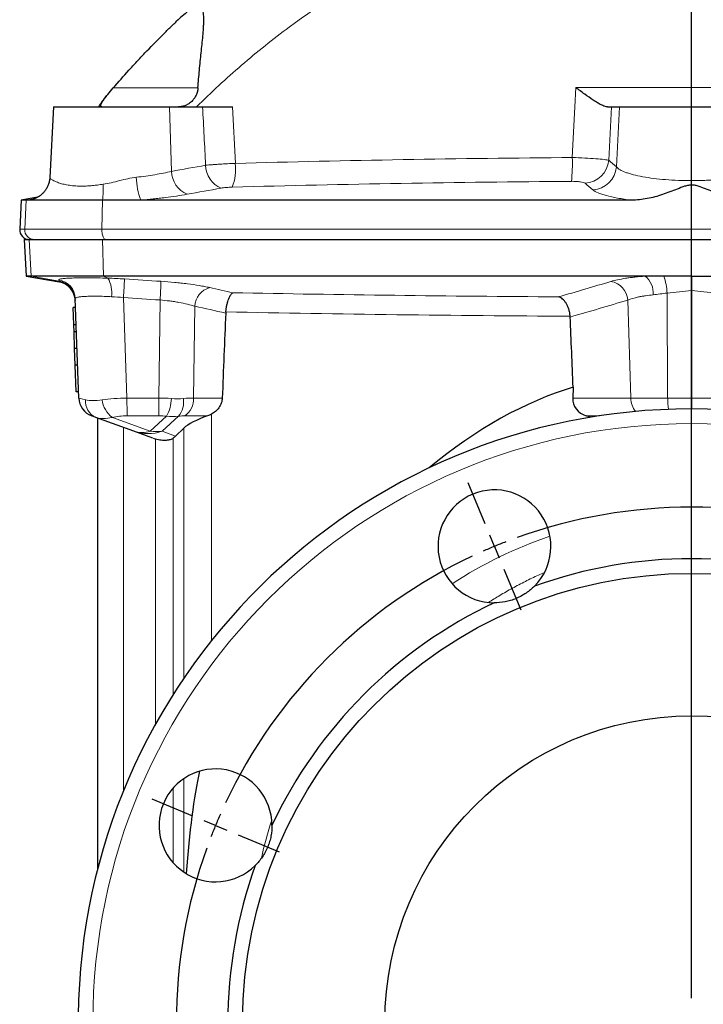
# Model space of a CAD drawing. Header units: millimetres. Extents: x -420 to 735, y -420 to 510.
# Tile 5 of 11: x -394 to -255, y 104 to 305. Entities that reach past the tile are written whole.
import ezdxf

# ---------------------------------------------------------------- set-up
doc = ezdxf.new("R2010")
doc.units = ezdxf.units.MM
doc.layers.add('FORMAT', color=7, linetype='Continuous')

# ---------------------------------------------------------------- blocks, each defined once
blk = doc.blocks.new('SW_CENTERMARKSYMBOL_0')
at = {"layer": 'FORMAT', "color": 0}
blk.add_line((0, 5), (0, 408.43), dxfattribs=at)
blk = doc.blocks.new('SW_CENTERMARKSYMBOL_1')
at = {"layer": 'FORMAT', "color": 0}
for p, q in [((-82.28, 4.62), (-85.72, 12.93)), ((-80.36, 0), (-81.32, 2.31)), ((-40.18, -92.01), (-40.18, 2.5)), ((-80.36, 0), (-79.41, -2.31)), ((-78.45, -4.62), (-75.01, -12.93)), ((-141.81, -54.91), (-150.12, -51.47)), ((-137.19, -56.83), (-139.5, -55.87)), ((-137.19, -56.83), (-134.88, -57.78)), ((-132.57, -58.74), (-124.25, -62.18))]:
    blk.add_line(p, q, dxfattribs=at)
for start, end in [(70.2284, 109.7716), (112.5, 113.8642), (111.1358, 112.5), (115.2284, 154.7716), (156.1358, 157.5), (157.5, 158.8642), (160.2284, 199.7716)]:
    blk.add_arc((-40.18, -97.01), 105, start, end, dxfattribs=at)

msp = doc.modelspace()

# ---------------------------------------------------------------- linework, layer by layer
at = {"color": 8, "linetype": 'Continuous', "lineweight": 18}
for p, q in [((-375.34, 290.66), (-358.09, 290.66)), ((-233.89, 290.72), (-281.12, 290.72)), ((-363.89, 286.79), (-363.5, 273.66)), ((-351.07, 286.79), (-350.48, 275.29)), ((-272.2, 286.79), (-272.83, 274.57)), ((-393.4, 261.9), (-393.09, 267.79)), ((-391.66, 268.05), (-393.09, 267.79)), ((-391.44, 268.09), (-391.66, 268.05)), ((-391.66, 268.05), (-391.45, 268.09)), ((-377.68, 261.9), (-377.56, 267.79)), ((-394.42, 261.9), (-393.4, 261.9)), ((-393.4, 261.9), (-377.68, 261.9)), ((-377.68, 261.9), (-137.33, 261.9)), ((-392.07, 252.33), (-392.46, 259.79)), ((-377.37, 252.33), (-377.53, 259.79)), ((-386.38, 251.32), (-392.07, 252.33)), ((-376.43, 251.91), (-377.37, 252.33)), ((-262.4, 227.49), (-262.53, 248.88)), ((-373.28, 247.95), (-372.56, 227.49)), ((-366.09, 227.49), (-365.82, 247.47)), ((-269.92, 227.49), (-270.53, 247.45)), ((-358.72, 246.19), (-358.98, 227.49)), ((-372.56, 227.49), (-366.09, 227.49)), ((-358.98, 227.49), (-353.14, 227.49)), ((-281.74, 227.49), (-269.92, 227.49)), ((-269.92, 227.49), (-262.4, 227.49)), ((-262.4, 227.49), (-257.51, 227.49)), ((-252.62, 227.49), (-257.51, 227.49)), ((-375.54, 223.56), (-367.82, 220.75)), ((-366.05, 223.87), (-372.51, 223.87)), ((-367.82, 220.75), (-364.5, 223.8)), ((-362.06, 223.8), (-365.38, 220.75)), ((-356.12, 223.87), (-360.8, 223.87)), ((-355.37, 224.2), (-355.37, 178.06)), ((-276.31, 223.87), (-278.97, 223.87)), ((-373.24, 221.5), (-373.24, 147.52)), ((-365.38, 220.75), (-362.64, 219.75)), ((-360.95, 170.47), (-360.95, 221.39)), ((-366.76, 161.02), (-366.76, 219.16)), ((-363.18, 167.07), (-363.18, 219.3)), ((-360.95, 130.95), (-360.95, 150.01)), ((-363.18, 132.91), (-363.18, 148.04))]:
    msp.add_line(p, q, dxfattribs=at)
at = {"color": 7, "linetype": 'Continuous', "lineweight": 25}
for p, q in [((-387.53, 286.79), (-388.28, 272.4)), ((-387.53, 286.79), (-363.89, 286.79)), ((-363.89, 286.79), (-357.15, 286.79)), ((-273.87, 286.79), (-272.2, 286.79)), ((-272.2, 286.79), (-242.82, 286.79)), ((-394.11, 267.79), (-394.42, 261.9)), ((-390.79, 268.38), (-394.11, 267.79)), ((-393.09, 267.79), (-394.11, 267.79)), ((-392.41, 267.79), (-393.09, 267.79)), ((-377.56, 267.79), (-392.41, 267.79)), ((-369.74, 267.79), (-377.56, 267.79)), ((-269.79, 267.79), (-369.74, 267.79)), ((-393.51, 259.79), (-393.12, 252.33)), ((-393.51, 259.79), (-392.46, 259.79)), ((-392.46, 259.79), (-377.53, 259.79)), ((-377.53, 259.79), (-137.48, 259.79)), ((-393.12, 252.33), (-386.38, 251.14)), ((-392.07, 252.33), (-393.12, 252.33)), ((-377.37, 252.33), (-392.07, 252.33)), ((-266.97, 252.33), (-377.37, 252.33)), ((-263.19, 252.33), (-266.97, 252.33)), ((-257.51, 252.33), (-263.19, 252.33)), ((-257.51, 252.33), (-251.83, 252.33)), ((-257.51, 249.46), (-257.51, 227.49)), ((-382.38, 227.49), (-383.09, 247.76)), ((-383.4, 242.38), (-383.52, 245.94)), ((-383.02, 245.94), (-383.52, 245.94)), ((-382.9, 242.38), (-383.4, 242.38)), ((-383.35, 241.01), (-383.4, 242.38)), ((-382.85, 241.01), (-383.35, 241.01)), ((-383.23, 237.58), (-383.35, 241.01)), ((-382.73, 237.58), (-383.23, 237.58)), ((-383.12, 234.23), (-383.23, 237.58)), ((-382.62, 234.23), (-383.12, 234.23)), ((-382.93, 228.79), (-383.12, 234.23)), ((-382.43, 228.79), (-382.93, 228.79)), ((-281.65, 229.72), (-281.74, 227.49)), ((-257.51, 227.49), (-257.51, 225.29)), ((-378.9, 223.56), (-379.75, 223.87)), ((-371.18, 220.75), (-378.9, 223.56)), ((-378.51, 131.66), (-378.51, 223.42)), ((-278.09, 223.59), (-278.97, 223.87)), ((-367.26, 219.32), (-371.18, 220.75)), ((-362.64, 219.75), (-360.95, 221.39))]:
    msp.add_line(p, q, dxfattribs=at)
at = {"color": 8, "linetype": 'Continuous', "lineweight": 18, "flags": 128}
for points in [[(-281.83, 276.47), (-281.32, 286.79), (-281.12, 290.72)], [(-376.88, 259.79), (-376.98, 259.81), (-377.08, 259.86), (-377.18, 259.93), (-377.27, 260.04), (-377.35, 260.17), (-377.43, 260.33), (-377.5, 260.51), (-377.56, 260.71), (-377.6, 260.93), (-377.64, 261.16), (-377.67, 261.4), (-377.68, 261.65), (-377.68, 261.9)]]:
    msp.add_lwpolyline(points, dxfattribs=at)
at = {"color": 8, "linetype": 'Continuous', "lineweight": 18}
msp.add_circle((-257.51, 100.29), 122, dxfattribs=at)
at = {"color": 7, "linetype": 'Continuous', "lineweight": 25}
for radius in [91.5, 62.5]:
    msp.add_circle((-257.51, 100.29), radius, dxfattribs=at)
for centre, radius, start, end in [((-367.1, 280.27), 13, 140.1508, 149.8609), ((-392.42, 261.79), 2, 177, 270), ((-387.07, 247.2), 4, 2, 80.0012), ((-378.38, 227.63), 4, 182, 250), ((-257.51, 100.29), 125, 0.6835, 179.3165), ((-297.69, 197.3), 11.5, 315.2571, 269.7429), ((-257.51, 100.29), 94.5, 70.1981, 109.8019), ((-257.51, 100.29), 94.5, 115.1981, 154.8019), ((-354.52, 140.48), 11.5, 0.2571, 314.7429), ((-257.51, 100.29), 94.5, 160.1981, 199.8019)]:
    msp.add_arc(centre, radius, start, end, dxfattribs=at)
at = {"color": 8, "linetype": 'Continuous', "lineweight": 18}
for centre, radius, start, end in [((-351.32, 275.03), 5.22, 181.4325, 246.7375), ((-360.42, 274.14), 10, 338.3934, 6.6333), ((-317.84, 275.27), 36.03, 354.2014, 1.9031), ((-279.51, 276.37), 5.12, 273.1641, 354.9694), ((-358.28, 273.8), 5.22, 181.4875, 246.9113), ((-277.93, 275.02), 5.12, 273.0919, 354.9638), ((-389.23, 269.86), 11.85, 349.9772, 5.6817), ((-356.72, 272.76), 13.94, 181.259, 200.8863), ((-393.24, 272.71), 4.98, 279.5809, 317.0457), ((-391.4, 261.79), 2, 176.9344, 269.9194), ((-387.08, 247.62), 3.99, 2.0429, 80.7439), ((-387.08, 247.38), 4, 2.0016, 80.0295), ((-381.77, 248.89), 6.13, 352.9882, 29.5429), ((-461.68, 254.54), 88.65, 355.7408, 358.2001), ((-453.71, 253.68), 88.11, 355.9604, 358.4344), ((-274.65, 247.18), 4.13, 3.7948, 80.2364), ((-269.94, 248.79), 4.62, 356.7228, 49.9192), ((-275.18, 248.24), 12.67, 2.9153, 18.8127), ((-354.58, 246.01), 4.14, 105.7395, 177.3948), ((-377.54, 226.74), 3.46, 173.5071, 246.7342), ((-372.53, 227.7), 5.11, 186.3338, 233.9075), ((-269.33, 226.99), 103.23, 179.722, 181.731), ((-262.86, 226.99), 103.23, 179.722, 181.731), ((-371.69, 227.71), 8.19, 331.4631, 357.8834), ((-365.48, 226.67), 4.47, 319.9026, 9.4438), ((-363.13, 227.32), 4.16, 304.0363, 2.4036), ((-265.64, 227.57), 4.29, 181.0588, 220.6987), ((-244.02, 227.48), 18.37, 179.9776, 187.126), ((-369.5, 225.62), 5.15, 250.956, 289.044), ((-368.28, 228.83), 8.58, 250.2708, 289.7292), ((-366.6, 229.8), 9.13, 262.3385, 277.6615), ((-257.33, 114.19), 90, 108.8269, 122.9702), ((-257.33, 114.19), 90, 162.2879, 167.4307)]:
    msp.add_arc(centre, radius, start, end, dxfattribs=at)
for centre, major_axis, ratio, start_param, end_param in [((-177.59, 4307.07), (-254.14, 8440.5), 0.040442, 2.066029, 2.067632), ((-421.62, -584.94), (516.26, 10069.85), 0.010247, 4.798507, 4.799591), ((-372.3, 225.42), (10.08, -2.07), 0.012949, 3.144732, 3.678723), ((-372.53, 231.88), (9.81, 3.84), 0.308879, 3.567312, 4.051477), ((-372.3, 225.42), (10, 0.09), 0.207578, 1.594888, 2.128878), ((-365.95, 225.42), (10, -0.09), 0.207256, 1.325582, 1.586767), ((-365.86, 231.88), (9.95, -1.97), 0.408949, 5.03146, 5.293984), ((-365.95, 225.42), (10.02, 1.52), 0.141378, 0.779471, 1.040656), ((-372.53, 231.88), (7.52, 7.61), 0.52486, 3.378243, 3.862409), ((-372.33, 221.66), (6.01, -0.08), 0.368296, 1.607263, 2.141253), ((-365.98, 221.66), (6, -0.03), 0.368838, 1.323326, 1.58451), ((-365.86, 231.88), (8.98, -4.95), 0.722185, 5.23355, 5.496074), ((-365, 221.66), (6.01, 1.65), 0.246162, 0.731839, 0.993024)]:
    msp.add_ellipse(centre, major_axis=major_axis, ratio=ratio, start_param=start_param, end_param=end_param, dxfattribs=at)
at = {"color": 7, "linetype": 'Continuous', "lineweight": 25}
for centre, major_axis, ratio, start_param, end_param in [((-257.51, -5976.86), (281.51, 11597.68), 0.025105, 1.005172, 1.00694), ((-257.51, -6157.53), (-350.85, 11597.68), 0.017444, 5.295106, 5.296583), ((-257.51, -2649.91), (-7.28, 2882.17), 0.140496, 0.041666, 0.114537), ((-277.07, 227.63), (4.6, 0.98), 0.842252, 2.928924, 4.115747), ((-353.44, 222.58), (7.98, 2.16), 0.245077, 1.847296, 2.726411), ((-364.29, 228.89), (-0.52, 10.09), 0.931226, 2.765666, 2.820271), ((-364.22, 228.86), (0.98, 10.2), 0.482054, 3.546717, 3.65782), ((-353.44, 103.22), (-0.14, 56.93), 0.140496, 0.558143, 1.067405)]:
    msp.add_ellipse(centre, major_axis=major_axis, ratio=ratio, start_param=start_param, end_param=end_param, dxfattribs=at)
at = {"color": 8, "linetype": 'Continuous', "lineweight": 18}
for points, knots in [([(-271.77, 333.92), (-279.93, 332.11), (-287.92, 329.74), (-299.65, 325.36), (-303.52, 323.76), (-308.29, 321.58), (-309.25, 321.13), (-311.14, 320.23), (-312.08, 319.77), (-314.89, 318.37), (-316.74, 317.4), (-325.89, 312.43), (-332.86, 307.97), (-342.82, 300.58), (-346.05, 297.99), (-350.77, 293.93), (-352.33, 292.55), (-355.39, 289.72), (-356.9, 288.27), (-358.38, 286.79)], [0, 0, 0, 0, 0.25, 0.25, 0.375, 0.375, 0.40625, 0.40625, 0.4375, 0.4375, 0.5, 0.5, 0.75, 0.75, 0.875, 0.875, 0.9375, 0.9375, 1, 1, 1, 1]), ([(-356.53, 274.9), (-356.1, 274.94), (-355.64, 274.98), (-354.91, 275.03), (-354.67, 275.05), (-354.16, 275.09), (-353.9, 275.1), (-353.13, 275.15), (-352.6, 275.18), (-351.55, 275.24), (-351.01, 275.27), (-350.48, 275.29)], [0, 0, 0, 0, 0.25, 0.25, 0.375, 0.375, 0.5, 0.5, 0.75, 0.75, 1, 1, 1, 1]), ([(-350.48, 275.29), (-339.14, 275.6), (-327.74, 275.85), (-304.85, 276.25), (-293.36, 276.39), (-281.83, 276.47)], [0, 0, 0, 0, 0.5, 0.5, 1, 1, 1, 1]), ([(-281.83, 276.47), (-280.95, 276.45), (-280.1, 276.41), (-278.45, 276.33), (-277.71, 276.29), (-276.37, 276.19), (-275.81, 276.14), (-274.91, 276.03), (-274.59, 275.97), (-274.41, 275.92)], [0, 0, 0, 0, 0.25, 0.25, 0.5, 0.5, 0.75, 0.75, 1, 1, 1, 1]), ([(-370.65, 272.46), (-370, 272.53), (-369.36, 272.61), (-368.1, 272.79), (-367.48, 272.88), (-365.68, 273.19), (-364.55, 273.41), (-363.5, 273.66)], [0, 0, 0, 0, 0.25, 0.25, 0.5, 0.5, 1, 1, 1, 1]), ([(-272.83, 274.57), (-272.65, 274.37), (-272.41, 274.18), (-271.78, 273.81), (-271.39, 273.63), (-270.7, 273.37), (-270.46, 273.29), (-269.94, 273.13), (-269.67, 273.05), (-268.8, 272.83), (-268.17, 272.69), (-266.78, 272.44), (-266.04, 272.32), (-264.48, 272.13), (-263.67, 272.05), (-261.96, 271.91), (-261.09, 271.87), (-259.32, 271.8), (-258.42, 271.78), (-256.59, 271.78), (-255.7, 271.8), (-254.37, 271.85), (-253.93, 271.87), (-253.05, 271.92), (-252.62, 271.95), (-251.34, 272.05), (-250.53, 272.13), (-248.98, 272.32), (-248.24, 272.44), (-246.85, 272.69), (-246.22, 272.83), (-245.06, 273.12), (-244.54, 273.28), (-243.63, 273.63), (-243.24, 273.8), (-242.61, 274.18), (-242.36, 274.37), (-242.19, 274.57)], [0, 0, 0, 0, 0.0625, 0.0625, 0.125, 0.125, 0.15625, 0.15625, 0.1875, 0.1875, 0.25, 0.25, 0.3125, 0.3125, 0.375, 0.375, 0.4375, 0.4375, 0.5, 0.5, 0.5625, 0.5625, 0.59375, 0.59375, 0.625, 0.625, 0.6875, 0.6875, 0.75, 0.75, 0.8125, 0.8125, 0.875, 0.875, 0.9375, 0.9375, 1, 1, 1, 1]), ([(-388.27, 272.4), (-388.27, 272.39), (-388.29, 272.34), (-388.19, 272.21), (-387.99, 272.04), (-387.68, 271.84), (-387.26, 271.64), (-386.8, 271.45), (-386.33, 271.29), (-385.88, 271.15), (-385.39, 271.02), (-384.86, 270.91), (-384.29, 270.82), (-383.68, 270.74), (-383.02, 270.68), (-382.31, 270.65), (-381.51, 270.65), (-380.61, 270.68), (-379.6, 270.76), (-378.54, 270.88), (-377.8, 270.98), (-377.44, 271.03)], [0, 0, 0, 0, 0.030398, 0.095674, 0.162869, 0.230067, 0.2959, 0.361732, 0.406837, 0.451978, 0.497081, 0.541382, 0.585721, 0.630017, 0.675907, 0.721846, 0.767733, 0.82503, 0.882331, 0.941163, 1, 1, 1, 1]), ([(-377.44, 271.03), (-376.88, 271.11), (-376.32, 271.22), (-375.2, 271.48), (-374.64, 271.63), (-372.95, 272.05), (-371.82, 272.33), (-370.65, 272.46)], [0, 0, 0, 0, 0.25, 0.25, 0.5, 0.5, 1, 1, 1, 1]), ([(-281.99, 271.63), (-293.61, 271.55), (-305.18, 271.41), (-328.22, 271.02), (-339.69, 270.76), (-351.12, 270.46)], [0, 0, 0, 0, 0.5, 0.5, 1, 1, 1, 1]), ([(-279.23, 271.26), (-279.3, 271.31), (-279.41, 271.36), (-279.74, 271.46), (-279.95, 271.5), (-280.45, 271.57), (-280.73, 271.59), (-281.34, 271.63), (-281.66, 271.64), (-281.99, 271.63)], [0, 0, 0, 0, 0.25, 0.25, 0.5, 0.5, 0.75, 0.75, 1, 1, 1, 1]), ([(-360.33, 269), (-361.72, 268.75), (-363.2, 268.52), (-365.17, 268.27), (-365.57, 268.22), (-366.39, 268.13), (-366.8, 268.08), (-368.05, 267.95), (-368.89, 267.87), (-369.74, 267.79)], [0, 0, 0, 0, 0.5, 0.5, 0.625, 0.625, 0.75, 0.75, 1, 1, 1, 1]), ([(-351.12, 270.46), (-351.32, 270.45), (-351.52, 270.44), (-351.91, 270.42), (-352.11, 270.4), (-352.5, 270.37), (-352.69, 270.34), (-353.05, 270.3), (-353.22, 270.27), (-353.38, 270.24)], [0, 0, 0, 0, 0.25, 0.25, 0.5, 0.5, 0.75, 0.75, 1, 1, 1, 1]), ([(-269.79, 267.79), (-270.3, 267.86), (-270.79, 267.93), (-271.73, 268.07), (-272.17, 268.14), (-273.44, 268.37), (-274.21, 268.54), (-275.22, 268.81), (-275.53, 268.9), (-276.09, 269.09), (-276.35, 269.19), (-277.04, 269.49), (-277.4, 269.69), (-277.65, 269.9)], [0, 0, 0, 0, 0.125, 0.125, 0.25, 0.25, 0.5, 0.5, 0.625, 0.625, 0.75, 0.75, 1, 1, 1, 1]), ([(-386.44, 251.56), (-386.45, 251.61), (-386.4, 251.65), (-386.17, 251.73), (-386, 251.77), (-385.66, 251.82), (-385.53, 251.83), (-385.24, 251.86), (-385.08, 251.87), (-384.56, 251.91), (-384.17, 251.93), (-383.5, 251.95), (-383.26, 251.96), (-382.76, 251.97), (-382.5, 251.97), (-381.69, 251.98), (-381.11, 251.98), (-379.88, 251.98), (-379.22, 251.97), (-377.86, 251.95), (-377.16, 251.93), (-376.43, 251.91)], [0, 0, 0, 0, 0.125, 0.125, 0.25, 0.25, 0.3125, 0.3125, 0.375, 0.375, 0.5, 0.5, 0.5625, 0.5625, 0.625, 0.625, 0.75, 0.75, 0.875, 0.875, 1, 1, 1, 1]), ([(-365.63, 251.27), (-364.7, 251.21), (-363.79, 251.14), (-362.45, 251.02), (-362, 250.97), (-361.12, 250.87), (-360.68, 250.82), (-359.41, 250.66), (-358.61, 250.54), (-357.46, 250.34), (-357.09, 250.28), (-356.37, 250.14), (-356.03, 250.07), (-355.7, 249.99)], [0, 0, 0, 0, 0.25, 0.25, 0.375, 0.375, 0.5, 0.5, 0.75, 0.75, 0.875, 0.875, 1, 1, 1, 1]), ([(-273.95, 251.25), (-273.55, 251.37), (-273.1, 251.48), (-272.11, 251.69), (-271.56, 251.79), (-270.67, 251.93), (-270.36, 251.97), (-269.73, 252.06), (-269.4, 252.1), (-268.4, 252.21), (-267.7, 252.27), (-266.97, 252.33)], [0, 0, 0, 0, 0.25, 0.25, 0.5, 0.5, 0.625, 0.625, 0.75, 0.75, 1, 1, 1, 1]), ([(-351, 248.95), (-340.09, 248.73), (-329.09, 248.56), (-306.91, 248.28), (-295.77, 248.17), (-284.58, 248.11)], [0, 0, 0, 0, 0.5, 0.5, 1, 1, 1, 1]), ([(-262.53, 248.88), (-263.01, 248.83), (-263.49, 248.77), (-264.42, 248.64), (-264.88, 248.57), (-265.33, 248.53)], [0, 0, 0, 0, 0.5, 0.5, 1, 1, 1, 1]), ([(-375.68, 248.14), (-376.22, 248.17), (-376.73, 248.19), (-377.73, 248.22), (-378.22, 248.23), (-379.13, 248.24), (-379.55, 248.24), (-380.35, 248.23), (-380.72, 248.21), (-381.38, 248.18), (-381.67, 248.16), (-382.06, 248.12), (-382.17, 248.1), (-382.39, 248.07), (-382.49, 248.05), (-382.92, 247.96), (-383.09, 247.87), (-383.09, 247.76)], [0, 0, 0, 0, 0.125, 0.125, 0.25, 0.25, 0.375, 0.375, 0.5, 0.5, 0.625, 0.625, 0.6875, 0.6875, 0.75, 0.75, 1, 1, 1, 1]), ([(-358.72, 246.19), (-359.18, 246.34), (-359.7, 246.48), (-360.78, 246.75), (-361.36, 246.87), (-362.27, 247.03), (-362.58, 247.08), (-363.21, 247.18), (-363.53, 247.22), (-364.5, 247.35), (-365.15, 247.42), (-365.82, 247.47)], [0, 0, 0, 0, 0.25, 0.25, 0.5, 0.5, 0.625, 0.625, 0.75, 0.75, 1, 1, 1, 1]), ([(-265.33, 248.53), (-265.88, 248.47), (-266.4, 248.41), (-267.15, 248.29), (-267.39, 248.26), (-267.86, 248.17), (-268.09, 248.13), (-269.2, 247.9), (-269.94, 247.69), (-270.53, 247.45)], [0, 0, 0, 0, 0.25, 0.25, 0.375, 0.375, 0.5, 0.5, 1, 1, 1, 1]), ([(-282.26, 244.16), (-294.08, 244.22), (-305.86, 244.33), (-329.29, 244.63), (-340.91, 244.82), (-352.43, 245.05)], [0, 0, 0, 0, 0.5, 0.5, 1, 1, 1, 1]), ([(-298.93, 185.87), (-298.16, 186.35), (-296.56, 187.36), (-294.04, 188.79), (-291.4, 190.18), (-289.23, 191.24), (-287.91, 191.81), (-287.51, 191.98)], [0, 0, 0, 0, 0.209188, 0.439129, 0.669142, 0.899075, 1, 1, 1, 1])]:
    msp.add_open_spline(points, degree=3, knots=knots, dxfattribs=at)
at = {"color": 7, "linetype": 'Continuous', "lineweight": 25}
for points, knots in [([(-358.1, 290.66), (-358.02, 291.87), (-357.91, 293.07), (-357.69, 295.45), (-357.57, 296.63), (-357.38, 298.37), (-357.32, 298.96), (-357.2, 300.09), (-357.15, 300.65), (-357.05, 301.74), (-357, 302.27), (-356.95, 303.04), (-356.94, 303.29), (-356.91, 303.79), (-356.91, 304.03), (-356.9, 304.74), (-356.91, 305.17), (-356.97, 305.76), (-356.99, 305.95), (-357.06, 306.29), (-357.11, 306.44), (-357.21, 306.71), (-357.28, 306.83), (-357.42, 307.03), (-357.51, 307.11), (-357.7, 307.22), (-357.8, 307.26), (-358.03, 307.29), (-358.16, 307.28), (-358.56, 307.2), (-358.86, 307.08), (-359.34, 306.8), (-359.51, 306.69), (-359.85, 306.46), (-360.02, 306.34), (-360.55, 305.93), (-360.91, 305.62), (-361.67, 304.95), (-362.05, 304.6), (-362.44, 304.23)], [0, 0, 0, 0, 0.125, 0.125, 0.25, 0.25, 0.3125, 0.3125, 0.375, 0.375, 0.4375, 0.4375, 0.46875, 0.46875, 0.5, 0.5, 0.5625, 0.5625, 0.59375, 0.59375, 0.625, 0.625, 0.65625, 0.65625, 0.6875, 0.6875, 0.71875, 0.71875, 0.75, 0.75, 0.8125, 0.8125, 0.84375, 0.84375, 0.875, 0.875, 0.9375, 0.9375, 1, 1, 1, 1]), ([(-375.34, 290.66), (-374.3, 291.86), (-373.25, 293.05), (-371.64, 294.83), (-371.1, 295.42), (-370, 296.6), (-369.45, 297.19), (-367.79, 298.93), (-366.7, 300.05), (-365.07, 301.67), (-364.54, 302.2), (-363.74, 302.98), (-363.47, 303.24), (-362.95, 303.74), (-362.7, 303.99), (-362.44, 304.23)], [0, 0, 0, 0, 0.25, 0.25, 0.375, 0.375, 0.5, 0.5, 0.75, 0.75, 0.875, 0.875, 0.9375, 0.9375, 1, 1, 1, 1]), ([(-358.1, 290.66), (-358.12, 290.4), (-358.16, 290.15), (-358.29, 289.65), (-358.37, 289.4), (-358.59, 288.94), (-358.71, 288.71), (-359.01, 288.3), (-359.18, 288.1), (-359.54, 287.74), (-359.74, 287.58), (-360.16, 287.3), (-360.38, 287.18), (-360.84, 286.99), (-361.08, 286.92), (-361.57, 286.82), (-361.82, 286.79), (-362.07, 286.79)], [0, 0, 0, 0, 0.125, 0.125, 0.25, 0.25, 0.375, 0.375, 0.5, 0.5, 0.625, 0.625, 0.75, 0.75, 0.875, 0.875, 1, 1, 1, 1]), ([(-274.64, 286.79), (-274.83, 286.79), (-275.03, 286.84), (-275.35, 286.94), (-275.47, 286.99), (-275.7, 287.09), (-275.83, 287.14), (-276.2, 287.33), (-276.46, 287.48), (-276.99, 287.8), (-277.27, 287.98), (-278.12, 288.54), (-278.7, 288.95), (-279.59, 289.6), (-279.9, 289.82), (-280.35, 290.16), (-280.51, 290.27), (-280.81, 290.5), (-280.97, 290.61), (-281.12, 290.72)], [0, 0, 0, 0, 0.125, 0.125, 0.1875, 0.1875, 0.25, 0.25, 0.375, 0.375, 0.5, 0.5, 0.75, 0.75, 0.875, 0.875, 0.9375, 0.9375, 1, 1, 1, 1]), ([(-377.68, 286.79), (-377.79, 286.79), (-377.86, 286.84), (-377.89, 286.98), (-377.89, 287.04), (-377.88, 287.16), (-377.86, 287.24), (-377.72, 287.63), (-377.47, 288.06), (-377.11, 288.53)], [0, 0, 0, 0, 0.25, 0.25, 0.375, 0.375, 0.5, 0.5, 1, 1, 1, 1]), ([(-357.15, 286.79), (-356.71, 286.79), (-356.25, 286.79), (-355.28, 286.79), (-354.78, 286.79), (-353.73, 286.79), (-353.2, 286.79), (-352.14, 286.79), (-351.6, 286.79), (-351.07, 286.79)], [0, 0, 0, 0, 0.25, 0.25, 0.5, 0.5, 0.75, 0.75, 1, 1, 1, 1]), ([(-388.28, 272.4), (-388.29, 272.32), (-388.3, 272.11), (-388.35, 271.78), (-388.43, 271.43), (-388.53, 271.08), (-388.66, 270.74), (-388.81, 270.42), (-388.99, 270.11), (-389.18, 269.82), (-389.38, 269.55), (-389.52, 269.39), (-389.59, 269.31)], [0, 0, 0, 0, 0.073661, 0.181581, 0.288415, 0.394186, 0.498922, 0.602648, 0.705382, 0.80713, 0.907877, 1, 1, 1, 1]), ([(-245.22, 267.79), (-246.28, 267.79), (-247.32, 267.9), (-249.36, 268.28), (-250.37, 268.55), (-251.87, 269.03), (-252.37, 269.21), (-253.35, 269.57), (-253.84, 269.77), (-254.82, 270.15), (-255.31, 270.35), (-256.05, 270.61), (-256.31, 270.69), (-256.82, 270.82), (-257.08, 270.86), (-257.49, 270.88), (-257.63, 270.88), (-257.9, 270.86), (-258.03, 270.84), (-258.43, 270.77), (-258.68, 270.7), (-259.45, 270.45), (-259.95, 270.25), (-260.95, 269.85), (-261.45, 269.66), (-262.46, 269.28), (-262.96, 269.09), (-264.49, 268.59), (-265.52, 268.31), (-267.62, 267.91), (-268.69, 267.79), (-269.79, 267.79)], [0, 0, 0, 0, 0.125, 0.125, 0.25, 0.25, 0.3125, 0.3125, 0.375, 0.375, 0.4375, 0.4375, 0.46875, 0.46875, 0.5, 0.5, 0.515625, 0.515625, 0.53125, 0.53125, 0.5625, 0.5625, 0.625, 0.625, 0.6875, 0.6875, 0.75, 0.75, 0.875, 0.875, 1, 1, 1, 1]), ([(-389.6, 269.3), (-389.61, 269.3), (-389.67, 269.23), (-389.81, 269.1), (-390, 268.92), (-390.2, 268.76), (-390.38, 268.63), (-390.55, 268.52), (-390.71, 268.42), (-390.86, 268.34), (-390.99, 268.28), (-391.11, 268.22), (-391.21, 268.18), (-391.3, 268.14), (-391.38, 268.12), (-391.44, 268.1), (-391.48, 268.08), (-391.51, 268.07), (-391.51, 268.07), (-391.51, 268.07)], [0, 0, 0, 0, 0.00219, 0.070445, 0.136267, 0.199434, 0.259954, 0.318116, 0.374465, 0.429733, 0.484764, 0.540363, 0.597253, 0.656362, 0.718601, 0.784858, 0.855984, 0.932765, 1, 1, 1, 1]), ([(-257.51, 252.33), (-257.51, 252.14), (-257.51, 251.94), (-257.51, 251.5), (-257.51, 251.26), (-257.51, 250.77), (-257.51, 250.52), (-257.51, 250), (-257.51, 249.73), (-257.51, 249.46)], [0, 0, 0, 0, 0.25, 0.25, 0.5, 0.5, 0.75, 0.75, 1, 1, 1, 1]), ([(-352.43, 245.05), (-352.4, 245.31), (-352.36, 245.55), (-352.28, 246.03), (-352.24, 246.27), (-352.13, 246.72), (-352.08, 246.93), (-351.96, 247.33), (-351.9, 247.52), (-351.77, 247.86), (-351.7, 248.01), (-351.56, 248.29), (-351.49, 248.42), (-351.35, 248.63), (-351.28, 248.72), (-351.18, 248.82), (-351.14, 248.86), (-351.07, 248.91), (-351.04, 248.93), (-351, 248.95)], [0, 0, 0, 0, 0.125, 0.125, 0.25, 0.25, 0.375, 0.375, 0.5, 0.5, 0.625, 0.625, 0.75, 0.75, 0.875, 0.875, 0.9375, 0.9375, 1, 1, 1, 1]), ([(-282.26, 244.16), (-282.28, 244.41), (-282.32, 244.66), (-282.41, 245.14), (-282.47, 245.38), (-282.62, 245.83), (-282.7, 246.04), (-282.88, 246.45), (-282.98, 246.64), (-283.2, 246.98), (-283.31, 247.14), (-283.55, 247.43), (-283.67, 247.55), (-283.92, 247.77), (-284.05, 247.86), (-284.25, 247.98), (-284.31, 248.01), (-284.45, 248.07), (-284.52, 248.09), (-284.58, 248.11)], [0, 0, 0, 0, 0.125, 0.125, 0.25, 0.25, 0.375, 0.375, 0.5, 0.5, 0.625, 0.625, 0.75, 0.75, 0.875, 0.875, 0.9375, 0.9375, 1, 1, 1, 1]), ([(-353.14, 227.49), (-353.16, 227.14), (-353.22, 226.8), (-353.4, 226.3), (-353.47, 226.14), (-353.63, 225.83), (-353.72, 225.68), (-353.92, 225.4), (-354.03, 225.26), (-354.26, 225.01), (-354.38, 224.89), (-354.78, 224.55), (-355.06, 224.36), (-355.37, 224.2)], [0, 0, 0, 0, 0.25, 0.25, 0.375, 0.375, 0.5, 0.5, 0.625, 0.625, 0.75, 0.75, 1, 1, 1, 1]), ([(-363.18, 219.3), (-363.33, 219.19), (-363.52, 219.09), (-363.87, 218.98), (-363.99, 218.95), (-364.27, 218.9), (-364.42, 218.88), (-364.72, 218.86), (-364.89, 218.86), (-365.23, 218.87), (-365.41, 218.88), (-365.97, 218.96), (-366.36, 219.04), (-366.76, 219.16)], [0, 0, 0, 0, 0.25, 0.25, 0.375, 0.375, 0.5, 0.5, 0.625, 0.625, 0.75, 0.75, 1, 1, 1, 1]), ([(-289.52, 189.21), (-290.03, 188.69), (-290.6, 188.22), (-291.55, 187.57), (-291.89, 187.37), (-292.57, 187), (-292.92, 186.83), (-293.64, 186.53), (-294.02, 186.4), (-294.76, 186.17), (-295.14, 186.08), (-296.26, 185.87), (-297.02, 185.8), (-297.74, 185.8)], [0, 0, 0, 0, 0.25, 0.25, 0.375, 0.375, 0.5, 0.5, 0.625, 0.625, 0.75, 0.75, 1, 1, 1, 1]), ([(-343.02, 140.53), (-343.01, 139.8), (-343.08, 139.06), (-343.29, 137.94), (-343.39, 137.55), (-343.61, 136.81), (-343.74, 136.44), (-344.04, 135.72), (-344.21, 135.36), (-344.58, 134.68), (-344.78, 134.35), (-345.42, 133.4), (-345.9, 132.82), (-346.42, 132.31)], [0, 0, 0, 0, 0.25, 0.25, 0.375, 0.375, 0.5, 0.5, 0.625, 0.625, 0.75, 0.75, 1, 1, 1, 1])]:
    msp.add_open_spline(points, degree=3, knots=knots, dxfattribs=at)
for points in [[(-377.11, 288.53), (-376.92, 288.78), (-376.7, 289.05), (-376.47, 289.33)], [(-377.08, 288.6), (-376.88, 288.84), (-376.67, 289.08), (-376.47, 289.33)], [(-376.47, 289.33), (-376.11, 289.75), (-375.73, 290.19), (-375.34, 290.66)], [(-274.64, 286.79), (-274.28, 286.79), (-274.02, 286.79), (-273.87, 286.79)], [(-352.43, 245.05), (-352.44, 244.97), (-352.44, 244.89), (-352.45, 244.8)], [(-282.25, 244), (-282.25, 244.06), (-282.25, 244.11), (-282.26, 244.16)], [(-355.37, 224.2), (-355.62, 224.07), (-355.87, 223.96), (-356.12, 223.87)]]:
    msp.add_open_spline(points, degree=3, dxfattribs=at)
at = {"color": 8, "linetype": 'Continuous', "lineweight": 18}
for points in [[(-377.08, 288.6), (-377.09, 288.58), (-377.11, 288.56), (-377.11, 288.53)], [(-363.5, 273.66), (-361.18, 274.08), (-358.86, 274.49), (-356.53, 274.9)], [(-274.41, 275.92), (-273.88, 275.47), (-273.36, 275.02), (-272.83, 274.57)], [(-277.65, 269.9), (-278.18, 270.36), (-278.7, 270.81), (-279.23, 271.26)], [(-353.38, 270.24), (-355.7, 269.83), (-358.01, 269.42), (-360.33, 269)], [(-392.41, 267.79), (-392.33, 267.87), (-392.08, 267.96), (-391.66, 268.05)], [(-386.38, 251.32), (-386.39, 251.35), (-386.41, 251.43), (-386.44, 251.56)], [(-386.38, 251.14), (-386.38, 251.14), (-386.38, 251.2), (-386.38, 251.32)], [(-376.43, 251.91), (-375.33, 251.88), (-374.21, 251.83), (-373.07, 251.75)], [(-373.07, 251.75), (-370.59, 251.59), (-368.11, 251.43), (-365.63, 251.27)], [(-284.58, 248.11), (-281.04, 249.14), (-277.49, 250.19), (-273.95, 251.25)], [(-355.7, 249.99), (-354.14, 249.64), (-352.57, 249.3), (-351, 248.95)], [(-257.51, 249.46), (-259.17, 249.19), (-260.85, 249.02), (-262.53, 248.88)], [(-257.51, 249.46), (-255.84, 249.19), (-254.17, 249.02), (-252.49, 248.88)], [(-373.28, 247.95), (-374.09, 248.04), (-374.89, 248.1), (-375.68, 248.14)], [(-365.82, 247.47), (-368.3, 247.63), (-370.79, 247.79), (-373.28, 247.95)], [(-270.53, 247.45), (-274.43, 246.28), (-278.34, 245.13), (-282.25, 244)], [(-352.45, 244.8), (-354.54, 245.27), (-356.63, 245.73), (-358.72, 246.19)]]:
    msp.add_open_spline(points, degree=3, dxfattribs=at)

# ---------------------------------------------------------------- block references
at = {"layer": 'FORMAT'}
for name, p in [('SW_CENTERMARKSYMBOL_0', (-257.51, 100.29)), ('SW_CENTERMARKSYMBOL_1', (-217.33, 197.3))]:
    msp.add_blockref(name, p, dxfattribs=at)

doc.saveas('drawing.dxf')
